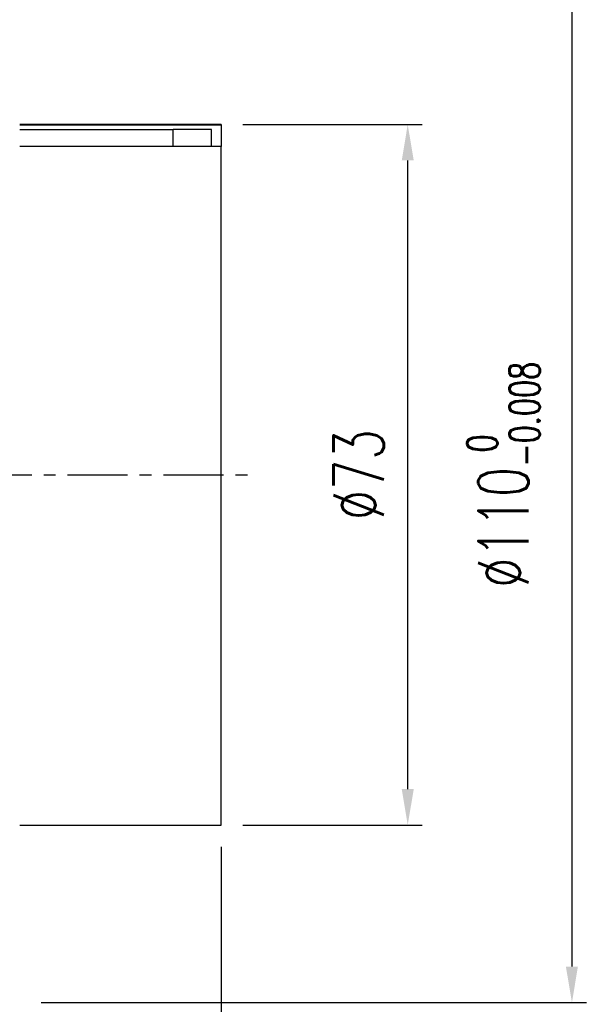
# Model space of a CAD drawing. Header units: millimetres. Extents: x -96 to 288, y -107 to 135.
# Tile 51 of 52: x 229 to 288, y -55 to 47. Entities that reach past the tile are written whole.
import ezdxf

# ---------------------------------------------------------------- set-up
doc = ezdxf.new("R2010")
doc.units = ezdxf.units.MM
doc.linetypes.add('CENTER', pattern=[2, 1.25, -0.25, 0.25, -0.25])
for name, color, linetype in [('CL', 1, 'CENTER'), ('DIM', 4, 'Continuous'), ('OUT', 3, 'Continuous')]:
    doc.layers.add(name, color=color, linetype=linetype)
doc.styles.add('DIM-7', font='SIMPLEX.shx', dxfattribs={"width": 0.7, "bigfont": 'chineset.shx'})
doc.dimstyles.new('CNS', dxfattribs={"dimtxt": 3.5, "dimasz": 2.5, "dimexe": 1, "dimexo": 1.5, "dimgap": 0.09, "dimtad": 0, "dimdsep": 46, "dimtxsty": 'DIM-7', "dimcen": 0.09, "dimclrd": 1, "dimclre": 1, "dimclrt": 4, "dimadec": 0, "dimazin": 0, "dimtfac": 1, "dimtix": 1, "dimtmove": 2, "dimatfit": 3, "dimfxl": 1, "dimtvp": 0.971429, "dimtolj": 1, "dimarcsym": 0})

# ---------------------------------------------------------------- blocks, each defined once
blk = doc.blocks.new('*D6')
at = {"layer": 'DEFPOINTS', "color": 0}
for p in [(249.6, 36.5), (269.05, 36.5), (249.6, -36.5)]:
    blk.add_point(p, dxfattribs=at)
at = {"layer": 'DIM', "color": 0, "lineweight": -2}
for p, q in [((251.85, 36.5), (270.55, 36.5)), ((269.05, -32.75), (269.05, 32.75)), ((251.85, -36.5), (270.55, -36.5))]:
    blk.add_line(p, q, dxfattribs=at)
at = {"layer": 'DIM', "color": 0}
for points in [[(268.43, 32.75), (269.68, 32.75), (269.05, 36.5)], [(268.43, -32.75), (269.68, -32.75), (269.05, -36.5)]]:
    blk.add_solid(points, dxfattribs=at)
at = {"layer": 'DIM', "color": 0, "insert": (263.95, 0), "char_height": 5.25, "attachment_point": 5, "rotation": 90, "style": 'DIM-7'}
blk.add_mtext('\\A1;%%C73', dxfattribs=at)
blk = doc.blocks.new('*D7')
at = {"layer": 'DEFPOINTS', "color": 0, "linetype": 'Continuous'}
for p in [(228.6, 55), (228.6, -55), (286.17, -55)]:
    blk.add_point(p, dxfattribs=at)
at = {"layer": 'DIM', "color": 0, "linetype": 'Continuous', "lineweight": -2}
for p, q in [((230.85, 55), (287.67, 55)), ((286.17, 51.25), (286.17, -51.25)), ((230.85, -55), (287.67, -55))]:
    blk.add_line(p, q, dxfattribs=at)
at = {"layer": 'DIM', "color": 0, "linetype": 'Continuous'}
for points in [[(285.54, 51.25), (286.79, 51.25), (286.17, 55)], [(285.54, -51.25), (286.79, -51.25), (286.17, -55)]]:
    blk.add_solid(points, dxfattribs=at)
at = {"layer": 'DIM', "color": 0, "linetype": 'Continuous', "insert": (279.03, 0), "char_height": 5.25, "attachment_point": 5, "rotation": 90, "style": 'DIM-7'}
blk.add_mtext('\\A1;%%C110{\\H3.150000;\\S 0^ -0.008;}', dxfattribs=at)
blk = doc.blocks.new('*D11')
at = {"layer": 'DEFPOINTS', "color": 0}
for p in [(249.6, -36.5), (147.6, -45), (147.6, -105.23)]:
    blk.add_point(p, dxfattribs=at)
at = {"layer": 'DIM', "color": 0, "lineweight": -2}
for p, q in [((249.6, -38.75), (249.6, -106.73)), ((147.6, -47.25), (147.6, -106.73)), ((245.85, -105.23), (151.35, -105.23))]:
    blk.add_line(p, q, dxfattribs=at)
at = {"layer": 'DIM', "color": 0}
for points in [[(151.35, -104.61), (151.35, -105.86), (147.6, -105.23)], [(245.85, -104.61), (245.85, -105.86), (249.6, -105.23)]]:
    blk.add_solid(points, dxfattribs=at)
at = {"layer": 'DIM', "color": 0, "insert": (198.6, -100.13), "char_height": 5.25, "attachment_point": 5, "style": 'DIM-7'}
blk.add_mtext('\\A1;102', dxfattribs=at)

msp = doc.modelspace()

# ---------------------------------------------------------------- linework, layer by layer
at = {"layer": 'CL', "color": 0, "ltscale": 5}
msp.add_line((143.603, 0), (253.603, 0), dxfattribs=at)
at = {"layer": 'OUT', "color": 0}
for p, q in [((249.603, 36.5), (228.602, 36.5)), ((228.602, 36.481), (249.603, 36.481)), ((228.603, 35.992), (244.603, 35.992)), ((244.603, 34.219), (244.603, 35.992)), ((248.603, 35.992), (244.603, 35.992)), ((244.603, 34.219), (244.603, 35.992)), ((248.603, 34.219), (248.603, 35.992)), ((249.603, 36.5), (249.603, 36.481)), ((249.603, 36.481), (249.603, 34.219)), ((249.603, 34.219), (228.602, 34.219)), ((249.603, -36.5), (249.603, 34.219)), ((228.602, -36.5), (249.603, -36.5))]:
    msp.add_line(p, q, dxfattribs=at)

# ---------------------------------------------------------------- dimensions: what is measured, and where the dimension line sits
at = {"layer": 'DIM', "color": 0, "linetype": 'Continuous'}
dim = msp.add_linear_dim(base=(286.168, -55), p1=(228.602, 55), p2=(228.602, -55), angle=90, text='%%C<>', dimstyle='CNS', override={"dimscale": 1.5, "dimclrd": 0, "dimclre": 0, "dimclrt": 0, "dimtol": 1, "dimtm": 0.008, "dimtfac": 0.6, "dimtdec": 3}, dxfattribs=at)
dim.commit()
dim.dimension.update_dxf_attribs({"geometry": '*D7', "text_midpoint": (279.028, 0)})
at = {"layer": 'DIM', "color": 0}
dim = msp.add_linear_dim(base=(269.054, 36.5), p1=(249.603, -36.5), p2=(249.603, 36.5), angle=90, text='%%C<>', dimstyle='CNS', override={"dimscale": 1.5, "dimclrd": 0, "dimclre": 0, "dimclrt": 0}, dxfattribs=at)
dim.commit()
dim.dimension.update_dxf_attribs({"geometry": '*D6', "text_midpoint": (263.954, 0)})
dim = msp.add_linear_dim(base=(147.603, -105.232), p1=(249.603, -36.5), p2=(147.603, -45), dimstyle='CNS', override={"dimscale": 1.5, "dimclrd": 0, "dimclre": 0, "dimclrt": 0}, dxfattribs=at)
dim.commit()
dim.dimension.update_dxf_attribs({"geometry": '*D11', "text_midpoint": (198.603, -100.132)})

doc.saveas('drawing.dxf')
